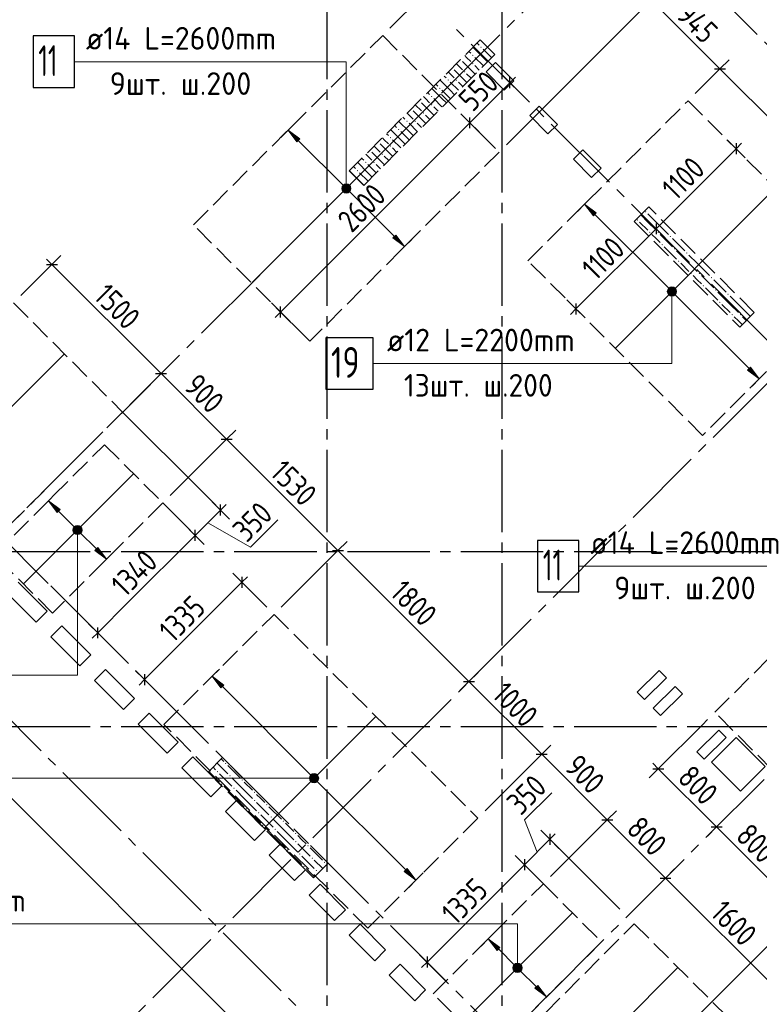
# Model space of a CAD drawing. Header units: millimetres. Extents: x 0 to 43617, y 0 to 59400.
# Tile 5 of 29: x 11639 to 18824, y 14634 to 24199. Entities that reach past the tile are written whole.
import ezdxf

# ---------------------------------------------------------------- set-up
doc = ezdxf.new("R2010")
doc.units = ezdxf.units.MM
doc.linetypes.add('______2', pattern=[270, 200, -70])
doc.linetypes.add('______5', pattern=[1100, 800, -100, 100, -100])
for name, color, linetype, lineweight in [('Standard', 7, 'Continuous', 25), ('ДОП Верх по У', 7, 'Continuous', 25), ('ЖБ Пилон', 180, 'Continuous', 25), ('Оси', 40, '______5', 18), ('Позиционная метка номер позиции', 7, 'Continuous', 13), ('Примечания', 7, 'Continuous', 25)]:
    doc.layers.add(name, color=color, linetype=linetype, lineweight=lineweight)
doc.layers.add('ЖБ Перекрытие верхний уровень', color=7, linetype='Continuous', lineweight=25, true_color=0xe0e0ff)
doc.styles.add('GOST 2.304-81', font='txt')
doc.styles.add('ISOCPEUR', font='txt')

msp = doc.modelspace()

# ---------------------------------------------------------------- hatches: boundary and pattern name
at = {"layer": 'ДОП Верх по У', "linetype": 'Continuous', "lineweight": 13, "transparency": 33554687}
for points in [[(14331, 23012.5), (14246.2, 23125.6), (14359.3, 23040.8)], [(17211.8, 22294.1), (17127, 22407.3), (17240.1, 22322.4)], [(12002.4, 19411.1), (11917.5, 19524.2), (12030.7, 19439.3)], [(13593.4, 17707), (13508.6, 17820.1), (13621.7, 17735.3)], [(16276.3, 15157.3), (16191.4, 15270.4), (16304.6, 15185.5)]]:
    msp.add_hatch(color=7, dxfattribs=at).paths.add_polyline_path(points, flags=16)
for points in [[(14775.8, 22569.5), (14802.3, 22596), (14785.3, 22586.5)], [(14802.3, 22596), (14775.8, 22569.5), (14775.8, 22550.4)], [(14802.3, 22596), (14775.8, 22550.4), (14821.4, 22596)], [(14821.4, 22596), (14775.8, 22550.4), (14785.3, 22533.4)], [(14821.4, 22596), (14785.3, 22533.4), (14838.4, 22586.5)], [(14838.4, 22586.5), (14785.3, 22533.4), (14802.3, 22523.9)], [(14838.4, 22586.5), (14802.3, 22523.9), (14847.9, 22569.5)], [(14847.9, 22569.5), (14802.3, 22523.9), (14821.4, 22523.9)], [(14847.9, 22569.5), (14821.4, 22523.9), (14847.9, 22550.4)], [(14847.9, 22550.4), (14821.4, 22523.9), (14838.4, 22533.4)], [(15264.4, 22079.1), (15377.5, 21994.3), (15292.7, 22107.4)], [(17939.5, 21568.3), (17966, 21594.8), (17949, 21585.3)], [(17966, 21594.8), (17939.5, 21568.3), (17939.5, 21549.2)], [(17966, 21594.8), (17939.5, 21549.2), (17985.1, 21594.8)], [(17985.1, 21594.8), (17939.5, 21549.2), (17949, 21532.2)], [(17985.1, 21594.8), (17949, 21532.2), (18002, 21585.3)], [(18002, 21585.3), (17949, 21532.2), (17966, 21522.7)], [(18002, 21585.3), (17966, 21522.7), (18011.6, 21568.3)], [(18011.6, 21568.3), (17966, 21522.7), (17985.1, 21522.7)], [(18011.6, 21568.3), (17985.1, 21522.7), (18011.6, 21549.2)], [(18011.6, 21549.2), (17985.1, 21522.7), (18002, 21532.2)], [(18710.9, 20795.1), (18824, 20710.2), (18739.2, 20823.4)], [(12164.3, 19250.9), (12190.8, 19277.4), (12173.8, 19267.9)], [(12190.8, 19277.4), (12164.3, 19250.9), (12164.3, 19231.8)], [(12190.8, 19277.4), (12164.3, 19231.8), (12209.9, 19277.4)], [(12209.9, 19277.4), (12164.3, 19231.8), (12173.8, 19214.8)], [(12209.9, 19277.4), (12173.8, 19214.8), (12226.9, 19267.9)], [(12226.9, 19267.9), (12173.8, 19214.8), (12190.8, 19205.3)], [(12226.9, 19267.9), (12190.8, 19205.3), (12236.4, 19250.9)], [(12236.4, 19250.9), (12190.8, 19205.3), (12209.9, 19205.3)], [(12236.4, 19250.9), (12209.9, 19205.3), (12236.4, 19231.8)], [(12236.4, 19231.8), (12209.9, 19205.3), (12226.9, 19214.8)], [(12370.1, 19043.4), (12483.2, 18958.5), (12398.4, 19071.6)], [(14462.5, 16839.7), (14489, 16866.3), (14472, 16856.7)], [(14489, 16866.3), (14462.5, 16839.7), (14462.5, 16820.7)], [(14489, 16866.3), (14462.5, 16820.7), (14508.1, 16866.3)], [(14508.1, 16866.3), (14462.5, 16820.7), (14472, 16803.7)], [(14508.1, 16866.3), (14472, 16803.7), (14525, 16856.7)], [(14525, 16856.7), (14472, 16803.7), (14489, 16794.1)], [(14525, 16856.7), (14489, 16794.1), (14534.6, 16839.7)], [(14534.6, 16839.7), (14489, 16794.1), (14508.1, 16794.1)], [(14534.6, 16839.7), (14508.1, 16794.1), (14534.6, 16820.7)], [(14534.6, 16820.7), (14508.1, 16794.1), (14525, 16803.7)], [(15375.3, 15925.1), (15488.5, 15840.3), (15403.6, 15953.4)], [(16438.2, 14997.1), (16464.7, 15023.6), (16447.7, 15014.1)], [(16464.7, 15023.6), (16438.2, 14997.1), (16438.2, 14978)], [(16464.7, 15023.6), (16438.2, 14978), (16483.8, 15023.6)], [(16483.8, 15023.6), (16438.2, 14978), (16447.7, 14961)], [(16483.8, 15023.6), (16447.7, 14961), (16500.8, 15014.1)], [(16500.8, 15014.1), (16447.7, 14961), (16464.7, 14951.5)], [(16500.8, 15014.1), (16464.7, 14951.5), (16510.3, 14997.1)], [(16510.3, 14997.1), (16464.7, 14951.5), (16483.8, 14951.5)], [(16510.3, 14997.1), (16483.8, 14951.5), (16510.3, 14978)], [(16510.3, 14978), (16483.8, 14951.5), (16500.8, 14961)], [(16644, 14789.6), (16757.1, 14704.7), (16672.3, 14817.9)]]:
    msp.add_hatch(color=7, dxfattribs=at).paths.add_polyline_path(points)
at = {"layer": 'ЖБ Пилон', "linetype": 'Continuous', "lineweight": 18, "transparency": 33554687}
for points in [[(16114.5, 23933.1), (16121, 23939.6), (16127.5, 23933.1), (16121, 23926.6)], [(16034.5, 23853.1), (16040.9, 23859.6), (16047.4, 23853.1), (16040.9, 23846.6)], [(15845.5, 23735), (15847.4, 23733.1), (15840.9, 23726.6), (15839, 23728.5)], [(15925.5, 23815), (15927.5, 23813.1), (15921, 23806.6), (15919, 23808.5)], [(16034.5, 23773.1), (16040.9, 23779.6), (16047.4, 23773.1), (16040.9, 23766.6)], [(15954.4, 23693.1), (15960.9, 23699.6), (15967.4, 23693.1), (15960.9, 23686.6)], [(15714.5, 23533.1), (15721, 23539.6), (15727.5, 23533.1), (15721, 23526.6)], [(15794.5, 23613.1), (15801, 23619.6), (15807.5, 23613.1), (15801, 23606.6)], [(15874.5, 23613.1), (15881, 23619.6), (15887.5, 23613.1), (15881, 23606.6)], [(15634.5, 23453.1), (15640.9, 23459.6), (15647.4, 23453.1), (15640.9, 23446.6)], [(15525.5, 23415), (15527.5, 23413.1), (15521, 23406.6), (15519, 23408.5)], [(15634.5, 23373.1), (15640.9, 23379.6), (15647.4, 23373.1), (15640.9, 23366.6)], [(15445.5, 23335), (15447.4, 23333.1), (15440.9, 23326.6), (15439, 23328.5)], [(15554.4, 23293.1), (15560.9, 23299.6), (15567.4, 23293.1), (15560.9, 23286.6)], [(15394.5, 23213.1), (15401, 23219.6), (15407.5, 23213.1), (15401, 23206.6)], [(15474.5, 23213.1), (15481, 23219.6), (15487.5, 23213.1), (15481, 23206.6)], [(15234.5, 23053.1), (15240.9, 23059.6), (15247.4, 23053.1), (15240.9, 23046.6)], [(15314.5, 23133.1), (15321, 23139.6), (15327.5, 23133.1), (15321, 23126.6)], [(15125.5, 23015), (15127.5, 23013.1), (15121, 23006.6), (15119, 23008.5)], [(15234.5, 22973.1), (15240.9, 22979.6), (15247.4, 22973.1), (15240.9, 22966.6)], [(15045.5, 22935), (15047.4, 22933.1), (15040.9, 22926.6), (15039, 22928.5)], [(15154.4, 22893.1), (15160.9, 22899.6), (15167.4, 22893.1), (15160.9, 22886.6)], [(14994.5, 22813.1), (15001, 22819.6), (15007.5, 22813.1), (15001, 22806.6)], [(15074.5, 22813.1), (15081, 22819.6), (15087.5, 22813.1), (15081, 22806.6)], [(14914.5, 22733.1), (14921, 22739.6), (14927.5, 22733.1), (14921, 22726.6)], [(17714.5, 22333.1), (17721, 22339.6), (17727.5, 22333.1), (17721, 22326.6)], [(17634.5, 22253.1), (17640.9, 22259.6), (17647.4, 22253.1), (17640.9, 22246.6)], [(17914.5, 22213.1), (17915.4, 22214.1), (17921.9, 22207.6), (17921, 22206.6)], [(17754.4, 22133.1), (17760.9, 22139.6), (17767.4, 22133.1), (17760.9, 22126.6)], [(17834.5, 22133.1), (17840.9, 22139.6), (17847.4, 22133.1), (17840.9, 22126.6)], [(17954.4, 22093.1), (17960.9, 22099.6), (17967.4, 22093.1), (17960.9, 22086.6)], [(17874.5, 22013.1), (17881, 22019.6), (17887.5, 22013.1), (17881, 22006.6)], [(18074.5, 22053.1), (18075.4, 22054.1), (18081.9, 22047.6), (18081, 22046.6)], [(17994.5, 21973.1), (18001, 21979.6), (18007.5, 21973.1), (18001, 21966.6)], [(18114.5, 21933.1), (18121, 21939.6), (18127.5, 21933.1), (18121, 21926.6)], [(18034.5, 21853.1), (18040.9, 21859.6), (18047.4, 21853.1), (18040.9, 21846.6)], [(18314.5, 21813.1), (18315.4, 21814.1), (18321.9, 21807.6), (18321, 21806.6)], [(18154.4, 21733.1), (18160.9, 21739.6), (18167.4, 21733.1), (18160.9, 21726.6)], [(18234.5, 21733.1), (18240.9, 21739.6), (18247.4, 21733.1), (18240.9, 21726.6)], [(18274.5, 21613.1), (18281, 21619.6), (18287.5, 21613.1), (18281, 21606.6)], [(18354.4, 21693.1), (18360.9, 21699.6), (18367.4, 21693.1), (18360.9, 21686.6)], [(18474.5, 21653.1), (18475.4, 21654.1), (18481.9, 21647.6), (18481, 21646.6)], [(18394.5, 21573.1), (18401, 21579.6), (18407.5, 21573.1), (18401, 21566.6)], [(18514.5, 21533.1), (18521, 21539.6), (18527.4, 21533.1), (18521, 21526.6)], [(18434.5, 21453.1), (18440.9, 21459.6), (18447.4, 21453.1), (18440.9, 21446.6)], [(18554.4, 21333.1), (18560.9, 21339.6), (18567.4, 21333.1), (18560.9, 21326.6)], [(18634.5, 21333.1), (18640.9, 21339.6), (18647.4, 21333.1), (18640.9, 21326.6)], [(18714.5, 21413.1), (18715.4, 21414.1), (18721.9, 21407.6), (18721, 21406.6)], [(13634.5, 16973.1), (13641, 16979.6), (13647.4, 16973.1), (13641, 16966.6)], [(13554.4, 16893.1), (13560.9, 16899.6), (13567.4, 16893.1), (13560.9, 16886.6)], [(13674.5, 16853.1), (13681, 16859.6), (13687.5, 16853.1), (13681, 16846.6)], [(13594.5, 16773.1), (13601, 16779.6), (13607.5, 16773.1), (13601, 16766.6)], [(13794.5, 16813.1), (13801, 16819.6), (13807.5, 16813.1), (13801, 16806.6)], [(13714.5, 16733.1), (13721, 16739.6), (13727.5, 16733.1), (13721, 16726.6)], [(13914.5, 16693.1), (13921, 16699.6), (13927.5, 16693.1), (13921, 16686.6)], [(13914.5, 16613.1), (13921, 16619.6), (13927.5, 16613.1), (13921, 16606.6)], [(14034.5, 16573.1), (14041, 16579.6), (14047.4, 16573.1), (14041, 16566.6)], [(13834.5, 16533.1), (13841, 16539.6), (13847.4, 16533.1), (13841, 16526.6)], [(13954.4, 16493.1), (13960.9, 16499.6), (13967.4, 16493.1), (13960.9, 16486.6)], [(14074.5, 16453.1), (14081, 16459.6), (14087.5, 16453.1), (14081, 16446.6)], [(13994.5, 16373.1), (14001, 16379.6), (14007.5, 16373.1), (14001, 16366.6)], [(14194.5, 16413.1), (14201, 16419.6), (14207.5, 16413.1), (14201, 16406.6)], [(14114.5, 16333.1), (14121, 16339.6), (14127.5, 16333.1), (14121, 16326.6)], [(14314.5, 16293.1), (14321, 16299.6), (14327.5, 16293.1), (14321, 16286.6)], [(14314.5, 16213.1), (14321, 16219.6), (14327.5, 16213.1), (14321, 16206.6)], [(14434.5, 16173.1), (14441, 16179.6), (14447.4, 16173.1), (14441, 16166.6)], [(14234.5, 16133.1), (14241, 16139.6), (14247.4, 16133.1), (14241, 16126.6)], [(14354.4, 16093.1), (14360.9, 16099.6), (14367.4, 16093.1), (14360.9, 16086.6)], [(14394.5, 15973.1), (14401, 15979.6), (14407.5, 15973.1), (14401, 15966.6)], [(14474.5, 16053.1), (14481, 16059.6), (14487.5, 16053.1), (14481, 16046.6)], [(14594.5, 16013.1), (14601, 16019.6), (14607.5, 16013.1), (14601, 16006.6)], [(14514.5, 15933.1), (14521, 15939.6), (14527.5, 15933.1), (14521, 15926.6)]]:
    msp.add_hatch(color=7, dxfattribs=at).paths.add_polyline_path(points, flags=16)
at = {"layer": 'Позиционная метка номер позиции', "linetype": 'Continuous', "lineweight": 13, "transparency": 33554687}
for points in [[(14766.9, 22560), (14856.9, 22560), (14850.6, 22582.5)], [(14766.9, 22560), (14850.6, 22582.5), (14773.2, 22582.5)], [(14773.2, 22582.5), (14850.6, 22582.5), (14834.4, 22598.7)], [(14773.2, 22582.5), (14834.4, 22598.7), (14789.4, 22598.7)], [(14789.4, 22598.7), (14834.4, 22598.7), (14811.9, 22605)], [(14773.2, 22537.5), (14856.9, 22560), (14766.9, 22560)], [(14773.2, 22537.5), (14850.6, 22537.5), (14856.9, 22560)], [(14789.4, 22521.3), (14850.6, 22537.5), (14773.2, 22537.5)], [(14789.4, 22521.3), (14834.4, 22521.3), (14850.6, 22537.5)], [(14834.4, 22521.3), (14789.4, 22521.3), (14811.9, 22515)], [(18014.2, 21581.3), (17936.8, 21581.3), (17930.5, 21558.8)], [(18014.2, 21581.3), (17930.5, 21558.8), (18020.5, 21558.8)], [(18020.5, 21558.8), (17930.5, 21558.8), (17936.8, 21536.3)], [(17998, 21597.5), (17953, 21597.5), (17936.8, 21581.3)], [(17998, 21597.5), (17936.8, 21581.3), (18014.2, 21581.3)], [(18020.5, 21558.8), (17936.8, 21536.3), (18014.2, 21536.3)], [(18014.2, 21536.3), (17936.8, 21536.3), (17953, 21520.1)], [(17953, 21597.5), (17998, 21597.5), (17975.5, 21603.8)], [(18014.2, 21536.3), (17953, 21520.1), (17998, 21520.1)], [(17998, 21520.1), (17953, 21520.1), (17975.5, 21513.8)], [(12239.1, 19263.9), (12161.7, 19263.9), (12155.4, 19241.4)], [(12239.1, 19263.9), (12155.4, 19241.4), (12245.4, 19241.4)], [(12245.4, 19241.4), (12155.4, 19241.4), (12161.7, 19218.9)], [(12222.9, 19280.1), (12177.9, 19280.1), (12161.7, 19263.9)], [(12222.9, 19280.1), (12161.7, 19263.9), (12239.1, 19263.9)], [(12245.4, 19241.4), (12161.7, 19218.9), (12239.1, 19218.9)], [(12177.9, 19280.1), (12222.9, 19280.1), (12200.4, 19286.4)], [(12239.1, 19218.9), (12161.7, 19218.9), (12177.9, 19202.7)], [(12239.1, 19218.9), (12177.9, 19202.7), (12222.9, 19202.7)], [(12222.9, 19202.7), (12177.9, 19202.7), (12200.4, 19196.4)], [(14459.8, 16807.7), (14459.8, 16852.7), (14453.5, 16830.2)], [(14476, 16791.5), (14476, 16868.9), (14459.8, 16852.7)], [(14476, 16791.5), (14459.8, 16852.7), (14459.8, 16807.7)], [(14498.5, 16785.2), (14498.5, 16875.2), (14476, 16868.9)], [(14498.5, 16785.2), (14476, 16868.9), (14476, 16791.5)], [(14521, 16791.5), (14521, 16868.9), (14498.5, 16875.2)], [(14521, 16791.5), (14498.5, 16875.2), (14498.5, 16785.2)], [(14537.2, 16807.7), (14537.2, 16852.7), (14521, 16868.9)], [(14537.2, 16807.7), (14521, 16868.9), (14521, 16791.5)], [(14537.2, 16852.7), (14537.2, 16807.7), (14543.5, 16830.2)], [(16435.6, 15010.1), (16513, 15010.1), (16496.8, 15026.3)], [(16435.6, 15010.1), (16496.8, 15026.3), (16451.8, 15026.3)], [(16451.8, 15026.3), (16496.8, 15026.3), (16474.3, 15032.6)], [(16429.3, 14987.6), (16519.3, 14987.6), (16513, 15010.1)], [(16429.3, 14987.6), (16513, 15010.1), (16435.6, 15010.1)], [(16435.6, 14965.1), (16519.3, 14987.6), (16429.3, 14987.6)], [(16435.6, 14965.1), (16513, 14965.1), (16519.3, 14987.6)], [(16451.8, 14948.9), (16513, 14965.1), (16435.6, 14965.1)], [(16451.8, 14948.9), (16496.8, 14948.9), (16513, 14965.1)], [(16496.8, 14948.9), (16451.8, 14948.9), (16474.3, 14942.6)]]:
    msp.add_hatch(color=7, dxfattribs=at).paths.add_polyline_path(points)

# ---------------------------------------------------------------- linework, layer by layer
at = {"layer": 'Standard', "color": 251, "linetype": 'Continuous', "lineweight": -3, "true_color": 0x656565, "transparency": 33554687}
for p, q in [((16642.3, 25521.8), (15236.1, 24115.6)), ((18441.9, 23722.2), (18530.3, 23810.6)), ((16401.6, 23586.5), (16313.2, 23674.9)), ((18441.9, 23722.2), (18353.5, 23633.8)), ((16401.6, 23586.5), (16394.7, 23593.4)), ((16401.6, 23586.5), (16490, 23498.1)), ((16012.7, 23197.6), (15924.3, 23286)), ((16012.7, 23197.6), (16101.1, 23109.2)), ((16012.7, 23197.6), (16226.1, 22984.2)), ((18598.5, 22945.2), (18510.2, 23033.6)), ((18598.5, 22945.2), (18686.9, 22856.8)), ((18598.5, 22945.2), (18598.5, 22945.2)), ((17820.7, 22167.4), (17732.3, 22255.8)), ((17820.7, 22167.4), (17909.1, 22079)), ((17820.7, 22167.4), (17820.7, 22167.4)), ((11951.7, 21821.1), (12040.1, 21909.5)), ((11951.7, 21821.1), (11649, 21518.4)), ((11951.7, 21821.1), (11863.3, 21732.7)), ((14174.2, 21359.1), (14085.8, 21447.5)), ((17042.9, 21389.6), (16954.5, 21478)), ((14174.2, 21359.1), (14262.6, 21270.7)), ((14174.2, 21359.1), (14387.6, 21145.8)), ((17042.9, 21389.6), (17131.3, 21301.2)), ((17042.9, 21389.6), (17042.9, 21389.6)), ((13012.3, 20760.4), (12709.6, 20457.7)), ((13012.3, 20760.4), (12923.9, 20672)), ((13012.3, 20760.4), (13100.7, 20848.8)), ((13648.7, 20124), (13737.1, 20212.4)), ((13648.7, 20124), (13100, 19575.3)), ((13648.7, 20124), (13560.3, 20035.6)), ((13590.2, 19435.7), (13501.8, 19524.1)), ((13590.2, 19435.7), (13678.6, 19347.4)), ((13344.1, 19189.7), (13255.7, 19278.1)), ((13344.1, 19189.7), (13432.5, 19101.3)), ((14730.6, 19042.2), (14180.4, 18492)), ((14730.6, 19042.2), (14642.2, 18953.8)), ((14730.6, 19042.2), (14819, 19130.5)), ((13797.7, 18733.3), (13709.3, 18821.7)), ((12397.3, 18242.8), (11941, 18699.2)), ((13797.7, 18733.3), (13886.1, 18644.9)), ((13797.7, 18733.3), (14039, 18492)), ((12397.3, 18242.8), (12308.9, 18331.2)), ((12397.3, 18242.8), (12485.7, 18154.5)), ((12852.3, 17787.9), (12763.9, 17876.3)), ((16003.4, 17769.4), (16091.8, 17857.8)), ((12852.3, 17787.9), (12940.7, 17699.5)), ((12852.3, 17787.9), (13093.6, 17546.6)), ((16003.4, 17769.4), (15915, 17681)), ((16003.4, 17769.4), (16003.4, 17769.4)), ((16710.5, 17062.3), (16798.9, 17150.7)), ((16710.5, 17062.3), (16160.3, 16512.1)), ((16710.5, 17062.3), (16622.1, 16973.9)), ((17843.1, 16922.1), (17931.5, 17010.5)), ((17843.1, 16922.1), (17754.7, 16833.7)), ((17346.9, 16425.9), (17435.3, 16514.3)), ((17346.9, 16425.9), (16796.7, 15875.7)), ((17346.9, 16425.9), (17258.5, 16337.5)), ((18408.8, 16356.4), (18497.2, 16444.8)), ((16788.9, 16237), (16700.5, 16325.4)), ((18408.8, 16356.4), (18320.4, 16268)), ((18408.8, 16356.4), (18408.8, 16356.4)), ((16788.9, 16237), (16877.3, 16148.6)), ((16788.9, 16237), (17468.5, 15557.5)), ((16541.4, 15989.5), (16453, 16077.9)), ((16541.4, 15989.5), (16629.8, 15901.1)), ((16541.4, 15989.5), (16726, 15805)), ((17912.6, 15860.2), (18001, 15948.6)), ((17912.6, 15860.2), (17824.2, 15771.8)), ((17912.6, 15860.2), (17912.6, 15860.2)), ((15596, 15044.1), (15507.6, 15132.5)), ((15596, 15044.1), (15684.4, 14955.7)), ((15596, 15044.1), (15780.6, 14859.6))]:
    msp.add_line(p, q, dxfattribs=at)
at = {"layer": 'Standard', "color": 7, "linetype": 'Continuous', "lineweight": 13, "transparency": 33554687}
for p, q in [((17773.7, 24390.4), (18441.9, 23722.2)), ((16401.6, 23586.5), (16454.6, 23639.5)), ((18441.9, 23722.2), (20138.9, 22025.1)), ((16012.7, 23197.6), (16401.6, 23586.5)), ((14174.2, 21359.1), (16012.7, 23197.6)), ((18598.5, 22945.2), (18651.6, 22998.2)), ((18598.5, 22945.2), (17820.7, 22167.4)), ((17820.7, 22167.4), (17042.9, 21389.6)), ((11951.7, 21821.1), (11898.6, 21874.1)), ((11951.7, 21821.1), (13012.3, 20760.4)), ((14174.2, 21359.1), (14121.2, 21306.1)), ((17042.9, 21389.6), (16989.9, 21336.5)), ((13012.3, 20760.4), (13648.7, 20124)), ((13648.7, 20124), (14730.6, 19042.2)), ((13344.1, 19189.7), (13590.2, 19435.7)), ((13590.2, 19435.7), (13643.2, 19488.8)), ((13880.4, 19075.7), (14145.8, 19341.1)), ((13467.2, 19312.7), (13880.4, 19075.7)), ((14730.6, 19042.2), (16003.4, 17769.4)), ((13797.7, 18733.3), (13850.7, 18786.3)), ((13797.7, 18733.3), (12852.3, 17787.9)), ((12397.3, 18242.8), (12344.3, 18189.8)), ((17172.5, 13467.6), (21846.5, 18141.6)), ((12852.3, 17787.9), (12799.2, 17734.9)), ((16003.4, 17769.4), (16710.5, 17062.3)), ((16710.5, 17062.3), (17346.9, 16425.9)), ((17843.1, 16922.1), (17790.1, 16975.1)), ((17843.1, 16922.1), (18408.8, 16356.4)), ((16543, 16424.3), (16808.4, 16689.7)), ((16665.2, 16113.3), (16543, 16424.3)), ((17346.9, 16425.9), (17912.6, 15860.2)), ((16788.9, 16237), (16841.9, 16290.1)), ((18408.8, 16356.4), (18974.5, 15790.7)), ((16788.9, 16237), (16541.4, 15989.5)), ((16541.4, 15989.5), (15596, 15044.1)), ((17912.6, 15860.2), (19044, 14728.8)), ((15596, 15044.1), (15543, 14991.1))]:
    msp.add_line(p, q, dxfattribs=at)
at = {"layer": 'Standard', "color": 7, "linetype": 'Continuous', "lineweight": 25, "transparency": 33554687}
for p, q in [((16401.6, 23533.5), (16401.6, 23639.5)), ((18388.8, 23722.2), (18494.9, 23722.2)), ((16012.7, 23144.6), (16012.7, 23250.6)), ((18598.5, 22998.2), (18598.5, 22892.2)), ((17820.7, 22220.4), (17820.7, 22114.4)), ((11898.6, 21821.1), (12004.7, 21821.1)), ((17042.9, 21442.6), (17042.9, 21336.5)), ((14174.2, 21306.1), (14174.2, 21412.2)), ((12959.3, 20760.4), (13065.4, 20760.4)), ((13595.7, 20124), (13701.8, 20124)), ((13590.2, 19382.7), (13590.2, 19488.8)), ((13344.1, 19136.6), (13344.1, 19242.7)), ((14677.6, 19042.2), (14783.6, 19042.2)), ((13797.7, 18786.3), (13797.7, 18680.3)), ((12397.3, 18189.8), (12397.3, 18295.9)), ((12852.3, 17840.9), (12852.3, 17734.9)), ((15950.4, 17769.4), (16056.4, 17769.4)), ((16657.5, 17062.3), (16763.5, 17062.3)), ((17790.1, 16922.1), (17896.2, 16922.1)), ((17293.9, 16425.9), (17399.9, 16425.9)), ((16788.9, 16290.1), (16788.9, 16184)), ((18355.8, 16356.4), (18461.8, 16356.4)), ((16541.4, 16042.6), (16541.4, 15936.5)), ((17859.5, 15860.2), (17965.6, 15860.2)), ((15596, 15097.2), (15596, 14991.1))]:
    msp.add_line(p, q, dxfattribs=at)
at = {"layer": 'Standard', "color": 251, "linetype": 'Continuous', "lineweight": -3, "true_color": 0x656565, "transparency": 33554687}
for points in [[(17773.7, 24390.4), (17701.8, 24318.5), (17701.8, 24318.5), (16367.5, 22984.2)], [(18441.9, 23722.2), (18314.8, 23595.1), (18314.8, 23595.1), (18202.4, 23482.7)], [(13590.2, 19435.7), (13428, 19597.9), (13428, 19597.9), (12638.9, 20387)], [(13344.1, 19189.7), (13222.4, 19311.4), (13222.4, 19311.4), (13029.2, 19504.6)], [(17843.1, 16922.1), (18270.7, 17349.7), (18270.7, 17349.7), (18320.6, 17399.6)]]:
    msp.add_lwpolyline(points, dxfattribs=at)
at = {"layer": 'Standard', "color": 7, "linetype": 'Continuous', "lineweight": 13, "transparency": 33554687}
msp.add_lwpolyline([(12397.3, 18242.8), (12694.1, 18539.7), (12694.1, 18539.7), (13344.1, 19189.7)], dxfattribs=at)
at = {"layer": 'ДОП Верх по У', "color": 7, "linetype": 'Continuous', "lineweight": 13, "transparency": 33554687}
for p, q in [((12262.4, 23791.4), (14370.4, 23791.4)), ((15186.7, 20859.8), (17272.7, 20859.8)), ((17162.7, 18891.1), (19270.7, 18891.1)), ((9912.7, 15416.8), (11976.7, 15416.8))]:
    msp.add_line(p, q, dxfattribs=at)
at = {"layer": 'ДОП Верх по У', "color": 7, "linetype": 'Continuous', "lineweight": 18, "transparency": 33554687}
for p, q in [((13897.6, 21645.7), (15726.1, 23474.3)), ((18976, 22559.3), (17428.9, 21012.1)), ((12068.3, 20947.8), (9877.7, 18757.1)), ((12741.5, 19782.5), (11680.8, 18721.8)), ((15096.1, 17427.8), (14035.5, 16367.1)), ((17005.3, 15518.6), (15944.6, 14457.9)), ((18029.2, 14986.8), (15838.6, 12796.2))]:
    msp.add_line(p, q, dxfattribs=at)
at = {"layer": 'ДОП Верх по У', "color": 251, "linetype": 'Continuous', "lineweight": 13, "true_color": 0x494949, "transparency": 33554687}
for p, q in [((14246.2, 23125.6), (14316.9, 23196.4)), ((14246.2, 23125.6), (14175.5, 23054.9)), ((14246.2, 23125.6), (14359.3, 23040.8)), ((14331, 23012.5), (14246.2, 23125.6)), ((14246.2, 23125.6), (14246.2, 23125.6)), ((14359.3, 23040.8), (14331, 23012.5)), ((14345.2, 23026.7), (14790.6, 22581.2)), ((14838.4, 22586.5), (14838.4, 22586.5)), ((14785.3, 22533.4), (14785.3, 22533.4)), ((14833.1, 22538.8), (15278.6, 22093.3)), ((17127, 22407.3), (17056.3, 22336.6)), ((17127, 22407.3), (17197.7, 22478)), ((17127, 22407.3), (17240.1, 22322.4)), ((17211.8, 22294.1), (17127, 22407.3)), ((17127, 22407.3), (17127, 22407.3)), ((17240.1, 22322.4), (17211.8, 22294.1)), ((17226, 22308.3), (17954.3, 21580)), ((15292.7, 22107.4), (15264.4, 22079.1)), ((15377.5, 21994.3), (15292.7, 22107.4)), ((15264.4, 22079.1), (15377.5, 21994.3)), ((15377.5, 21994.3), (15448.3, 22065)), ((15377.5, 21994.3), (15306.8, 21923.6)), ((15377.5, 21994.3), (15377.5, 21994.3)), ((17949, 21532.2), (17949, 21532.2)), ((17996.7, 21537.5), (18725, 20809.2)), ((18002, 21585.3), (18002, 21585.3)), ((18739.2, 20823.4), (18710.9, 20795.1)), ((18710.9, 20795.1), (18824, 20710.2)), ((18824, 20710.2), (18739.2, 20823.4)), ((18824, 20710.2), (18894.8, 20780.9)), ((18824, 20710.2), (18753.3, 20639.5)), ((18824, 20710.2), (18824, 20710.2)), ((11917.5, 19524.2), (11846.8, 19453.5)), ((11917.5, 19524.2), (11988.2, 19594.9)), ((11917.5, 19524.2), (12030.7, 19439.3)), ((12002.4, 19411.1), (11917.5, 19524.2)), ((11917.5, 19524.2), (11917.5, 19524.2)), ((12030.7, 19439.3), (12002.4, 19411.1)), ((12016.5, 19425.2), (12179.1, 19262.6)), ((12226.9, 19267.9), (12226.9, 19267.9)), ((12173.8, 19214.8), (12173.8, 19214.8)), ((12221.6, 19220.1), (12384.2, 19057.5)), ((12398.4, 19071.6), (12370.1, 19043.4)), ((12370.1, 19043.4), (12483.2, 18958.5)), ((12483.2, 18958.5), (12398.4, 19071.6)), ((12483.2, 18958.5), (12412.5, 18887.8)), ((12483.2, 18958.5), (12553.9, 19029.2)), ((12483.2, 18958.5), (12483.2, 18958.5)), ((13508.6, 17820.1), (13579.3, 17890.9)), ((13508.6, 17820.1), (13437.9, 17749.4)), ((13508.6, 17820.1), (13621.7, 17735.3)), ((13593.4, 17707), (13508.6, 17820.1)), ((13508.6, 17820.1), (13508.6, 17820.1)), ((13621.7, 17735.3), (13593.4, 17707)), ((13607.6, 17721.2), (14477.3, 16851.4)), ((14525, 16856.7), (14525, 16856.7)), ((14472, 16803.7), (14472, 16803.7)), ((14519.7, 16809), (15389.5, 15939.3)), ((15403.6, 15953.4), (15375.3, 15925.1)), ((15375.3, 15925.1), (15488.5, 15840.3)), ((15488.5, 15840.3), (15403.6, 15953.4)), ((15488.5, 15840.3), (15559.2, 15911)), ((15488.5, 15840.3), (15417.8, 15769.5)), ((15488.5, 15840.3), (15488.5, 15840.3)), ((16191.4, 15270.4), (16262.1, 15341.1)), ((16191.4, 15270.4), (16120.7, 15199.7)), ((16191.4, 15270.4), (16304.6, 15185.5)), ((16276.3, 15157.3), (16191.4, 15270.4)), ((16191.4, 15270.4), (16191.4, 15270.4)), ((16304.6, 15185.5), (16276.3, 15157.3)), ((16290.4, 15171.4), (16453.1, 15008.8)), ((16447.7, 14961), (16447.7, 14961)), ((16495.5, 14966.3), (16658.1, 14803.7)), ((16500.8, 15014.1), (16500.8, 15014.1)), ((16672.3, 14817.9), (16644, 14789.6)), ((16644, 14789.6), (16757.1, 14704.7)), ((16757.1, 14704.7), (16672.3, 14817.9)), ((16757.1, 14704.7), (16827.8, 14775.4)), ((16757.1, 14704.7), (16686.4, 14634)), ((16757.1, 14704.7), (16757.1, 14704.7))]:
    msp.add_line(p, q, dxfattribs=at)
at = {"layer": 'ДОП Верх по У', "color": 7, "linetype": 'Continuous', "lineweight": 25, "transparency": 33554687}
for points in [[(11770.4, 23541.4), (12170.4, 23541.4), (12170.4, 24041.4), (11770.4, 24041.4), (11770.4, 23541.4)], [(14612.7, 20609.8), (15072.7, 20609.8), (15072.7, 21109.8), (14612.7, 21109.8), (14612.7, 20609.8)], [(16670.7, 18641.1), (17070.7, 18641.1), (17070.7, 19141.1), (16670.7, 19141.1), (16670.7, 18641.1)]]:
    msp.add_lwpolyline(points, dxfattribs=at)
at = {"layer": 'ДОП Верх по У', "color": 251, "linetype": 'Continuous', "lineweight": 13, "true_color": 0x494949, "transparency": 33554687}
for centre in [(14811.9, 22560), (17975.5, 21558.8), (12200.4, 19241.4), (14498.5, 16830.2), (16474.3, 14987.6)]:
    msp.add_circle(centre, 37.5, dxfattribs=at)
at = {"layer": 'ЖБ Перекрытие верхний уровень', "color": 7, "linetype": 'Continuous', "lineweight": 18, "transparency": 33554687}
for p, q in [((16261.4, 23783.2), (16169.5, 23691.3)), ((16438.2, 23606.5), (16261.4, 23783.2)), ((16169.5, 23691.3), (16346.3, 23514.5)), ((16346.3, 23514.5), (16438.2, 23606.5)), ((16685.7, 23359), (16593.8, 23267.1)), ((16862.5, 23182.2), (16685.7, 23359)), ((16593.8, 23267.1), (16770.6, 23090.3)), ((16770.6, 23090.3), (16862.5, 23182.2)), ((17110, 22934.7), (17018, 22842.8)), ((17286.7, 22757.9), (17110, 22934.7)), ((17018, 22842.8), (17194.8, 22666)), ((17194.8, 22666), (17286.7, 22757.9)), ((11622.8, 18734.5), (11905.7, 18451.6)), ((11799.6, 18345.6), (11516.7, 18628.4)), ((11905.7, 18451.6), (11799.6, 18345.6)), ((11941, 18204.2), (12047.1, 18310.2)), ((12047.1, 18310.2), (12329.9, 18027.4)), ((12223.8, 17921.3), (11941, 18204.2)), ((12329.9, 18027.4), (12223.8, 17921.3)), ((12365.3, 17779.9), (12471.3, 17886)), ((12471.3, 17886), (12754.2, 17603.1)), ((17850.3, 17877), (17638.1, 17664.8)), ((17708.8, 17594.1), (17921, 17806.2)), ((17921, 17806.2), (17850.3, 17877)), ((12648.1, 17497.1), (12365.3, 17779.9)), ((18005.8, 17721.4), (17793.7, 17509.3)), ((18076.5, 17650.7), (18005.8, 17721.4)), ((10526.8, 17666.8), (15264.4, 12929.2)), ((12754.2, 17603.1), (12648.1, 17497.1)), ((17638.1, 17664.8), (17708.8, 17594.1)), ((17864.4, 17438.5), (18076.5, 17650.7)), ((17793.7, 17509.3), (17864.4, 17438.5)), ((12789.5, 17355.6), (12895.6, 17461.7)), ((12895.6, 17461.7), (13178.4, 17178.9)), ((13072.4, 17072.8), (12789.5, 17355.6)), ((18430.1, 17297.1), (18218, 17085)), ((18288.7, 17014.3), (18500.8, 17226.4)), ((18599.8, 17226.4), (18359.4, 16986)), ((18500.8, 17226.4), (18430.1, 17297.1)), ((18882.6, 16943.6), (18599.8, 17226.4)), ((13178.4, 17178.9), (13072.4, 17072.8)), ((13213.8, 16931.4), (13319.9, 17037.4)), ((13319.9, 17037.4), (13602.7, 16754.6)), ((18218, 17085), (18288.7, 17014.3)), ((13496.6, 16648.5), (13213.8, 16931.4)), ((18359.4, 16986), (18642.2, 16703.2)), ((18642.2, 16703.2), (18882.6, 16943.6)), ((13602.7, 16754.6), (13496.6, 16648.5)), ((13638.1, 16507.1), (13744.1, 16613.2)), ((13744.1, 16613.2), (14027, 16330.3)), ((13920.9, 16224.3), (13638.1, 16507.1)), ((14027, 16330.3), (13920.9, 16224.3)), ((14062.3, 16082.8), (14168.4, 16188.9)), ((14168.4, 16188.9), (14415.9, 15941.4)), ((14309.8, 15835.4), (14062.3, 16082.8)), ((14415.9, 15941.4), (14309.8, 15835.4)), ((14451.2, 15693.9), (14557.3, 15800)), ((14557.3, 15800), (14804.8, 15552.5)), ((14698.7, 15446.4), (14451.2, 15693.9)), ((14804.8, 15552.5), (14698.7, 15446.4)), ((14840.1, 15305), (14946.2, 15411.1)), ((14946.2, 15411.1), (15193.7, 15163.6)), ((15087.6, 15057.5), (14840.1, 15305)), ((15193.7, 15163.6), (15087.6, 15057.5)), ((15229.1, 14916.1), (15335.1, 15022.2)), ((15335.1, 15022.2), (15582.6, 14774.7)), ((15476.5, 14668.6), (15229.1, 14916.1)), ((15582.6, 14774.7), (15476.5, 14668.6))]:
    msp.add_line(p, q, dxfattribs=at)
at = {"layer": 'ЖБ Пилон', "color": 253, "linetype": '______2', "lineweight": 13, "true_color": 0xa0a0a0, "transparency": 33554687}
for p, q in [((16112.9, 24002.4), (14840.1, 22729.7)), ((16254.4, 23861), (16112.9, 24002.4)), ((14981.6, 22588.2), (16254.4, 23861)), ((14840.1, 22729.7), (14981.6, 22588.2)), ((17749.9, 22379.6), (17608.5, 22238.2)), ((18775.2, 21354.3), (17749.9, 22379.6)), ((17608.5, 22238.2), (18633.8, 21212.9)), ((18633.8, 21212.9), (18775.2, 21354.3)), ((13610.1, 17030.1), (13468.7, 16888.6)), ((14635.4, 16004.8), (13610.1, 17030.1)), ((13468.7, 16888.6), (14494, 15863.3)), ((14494, 15863.3), (14635.4, 16004.8))]:
    msp.add_line(p, q, dxfattribs=at)
at = {"layer": 'ЖБ Пилон', "color": 9, "linetype": 'Continuous', "lineweight": 18, "true_color": 0xc7c7c7, "transparency": 33554687}
for p, q in [((16140.9, 23833.1), (16042.3, 23931.8)), ((16082.3, 23971.8), (16101, 23953.1)), ((15981, 23833.1), (15962.3, 23851.8)), ((16021, 23793.1), (15981, 23833.1)), ((16002.3, 23891.8), (16021, 23873.1)), ((16060.9, 23833.1), (16140.9, 23753.1)), ((16140.9, 23913.1), (16221, 23833.1)), ((16140.9, 23833.1), (16183.7, 23790.4)), ((16221, 23833.1), (16223.7, 23830.4)), ((15882.3, 23771.8), (15940.9, 23713.1)), ((15940.9, 23793.1), (16060.9, 23673.1)), ((16060.9, 23753.1), (16103.7, 23710.4)), ((15762.3, 23651.8), (15781, 23633.1)), ((15821, 23673.1), (15802.3, 23691.8)), ((15860.9, 23633.1), (15821, 23673.1)), ((15860.9, 23713.1), (15981, 23593.1)), ((15981, 23673.1), (16023.7, 23630.4)), ((15740.9, 23433.1), (15642.3, 23531.8)), ((15682.3, 23571.8), (15701, 23553.1)), ((15821, 23513.1), (15722.3, 23611.8)), ((15821, 23593.1), (15901, 23513.1)), ((15901, 23593.1), (15943.7, 23550.4)), ((15581, 23433.1), (15562.3, 23451.8)), ((15602.3, 23491.8), (15621, 23473.1)), ((15740.9, 23513.1), (15821, 23433.1)), ((15821, 23513.1), (15863.7, 23470.4)), ((15482.3, 23371.8), (15540.9, 23313.1)), ((15540.9, 23393.1), (15660.9, 23273.1)), ((15621, 23393.1), (15581, 23433.1)), ((15660.9, 23433.1), (15740.9, 23353.1)), ((15660.9, 23353.1), (15703.7, 23310.4)), ((15740.9, 23433.1), (15783.7, 23390.4)), ((15821, 23433.1), (15823.7, 23430.4)), ((15362.3, 23251.8), (15381, 23233.1)), ((15421, 23273.1), (15402.3, 23291.8)), ((15460.9, 23233.1), (15421, 23273.1)), ((15460.9, 23313.1), (15581, 23193.1)), ((15581, 23273.1), (15623.7, 23230.4)), ((15282.3, 23171.8), (15301, 23153.1)), ((15421, 23113.1), (15322.3, 23211.8)), ((15421, 23193.1), (15501, 23113.1)), ((15501, 23193.1), (15543.7, 23150.4)), ((15202.3, 23091.8), (15221, 23073.1)), ((15340.9, 23033.1), (15242.3, 23131.8)), ((15340.9, 23113.1), (15421, 23033.1)), ((15421, 23113.1), (15463.7, 23070.4)), ((15082.3, 22971.8), (15140.9, 22913.1)), ((15140.9, 22993.1), (15260.9, 22873.1)), ((15181, 23033.1), (15162.3, 23051.8)), ((15221, 22993.1), (15181, 23033.1)), ((15260.9, 23033.1), (15340.9, 22953.1)), ((15340.9, 23033.1), (15383.7, 22990.4)), ((15421, 23033.1), (15423.7, 23030.4)), ((15021, 22873.1), (15002.3, 22891.8)), ((15060.9, 22833.1), (15021, 22873.1)), ((15060.9, 22913.1), (15181, 22793.1)), ((15181, 22873.1), (15223.7, 22830.4)), ((15260.9, 22953.1), (15303.7, 22910.4)), ((14882.3, 22771.8), (14901, 22753.1)), ((15021, 22713.1), (14922.3, 22811.8)), ((14962.3, 22851.8), (14981, 22833.1)), ((15021, 22793.1), (15101, 22713.1)), ((15101, 22793.1), (15143.7, 22750.4)), ((14940.9, 22633.1), (14842.3, 22731.8)), ((14940.9, 22713.1), (15021, 22633.1)), ((15021, 22713.1), (15063.7, 22670.4)), ((14940.9, 22633.1), (14983.7, 22590.4)), ((15021, 22633.1), (15023.7, 22630.4)), ((17740.9, 22233.1), (17672.2, 22301.9)), ((17740.9, 22313.1), (17821, 22233.1)), ((17660.9, 22233.1), (17740.9, 22153.1)), ((17740.9, 22233.1), (17821, 22153.1)), ((17821, 22233.1), (17940.9, 22113.1)), ((17821, 22073.1), (17781, 22113.1)), ((17860.9, 22113.1), (17981, 21993.1)), ((17860.9, 22033.1), (17821, 22073.1)), ((17981, 22073.1), (18101, 21953.1)), ((17901, 21993.1), (18021, 21873.1)), ((18140.9, 21833.1), (18021, 21953.1)), ((18140.9, 21913.1), (18221, 21833.1)), ((18060.9, 21833.1), (18140.9, 21753.1)), ((18140.9, 21833.1), (18221, 21753.1)), ((18221, 21833.1), (18340.9, 21713.1)), ((18221, 21673.1), (18181, 21713.1)), ((18260.9, 21633.1), (18221, 21673.1)), ((18260.9, 21713.1), (18381, 21593.1)), ((18381, 21673.1), (18501, 21553.1)), ((18301, 21593.1), (18421, 21473.1)), ((18540.9, 21433.1), (18421, 21553.1)), ((18460.9, 21433.1), (18540.9, 21353.1)), ((18540.9, 21513.1), (18621, 21433.1)), ((18540.9, 21433.1), (18621, 21353.1)), ((18621, 21433.1), (18737.5, 21316.6)), ((18621, 21273.1), (18581, 21313.1)), ((18657.5, 21236.6), (18621, 21273.1)), ((18660.9, 21313.1), (18697.5, 21276.6)), ((13517.1, 16937), (13541, 16913.1)), ((13557.1, 16977), (13660.9, 16873.1)), ((13621, 16993.1), (13597.1, 17017)), ((13660.9, 16953.1), (13781, 16833.1)), ((13477.1, 16897), (13581, 16793.1)), ((13581, 16873.1), (13701, 16753.1)), ((13741, 16633.1), (13621, 16753.1)), ((13821, 16713.1), (13701, 16833.1)), ((13821, 16793.1), (13901, 16713.1)), ((13741, 16713.1), (13821, 16633.1)), ((13821, 16713.1), (13901, 16633.1)), ((13981, 16633.1), (13941, 16673.1)), ((13741, 16633.1), (13821, 16553.1)), ((13821, 16633.1), (13941, 16513.1)), ((13941, 16593.1), (14060.9, 16473.1)), ((14021, 16593.1), (13981, 16633.1)), ((14060.9, 16553.1), (14181, 16433.1)), ((13860.9, 16513.1), (13981, 16393.1)), ((13981, 16473.1), (14101, 16353.1)), ((14221, 16313.1), (14101, 16433.1)), ((14221, 16393.1), (14301, 16313.1)), ((14141, 16233.1), (14021, 16353.1)), ((14141, 16313.1), (14221, 16233.1)), ((14221, 16313.1), (14301, 16233.1)), ((14381, 16233.1), (14341, 16273.1)), ((14141, 16233.1), (14221, 16153.1)), ((14221, 16233.1), (14341, 16113.1)), ((14341, 16193.1), (14460.9, 16073.1)), ((14421, 16193.1), (14381, 16233.1)), ((14260.9, 16113.1), (14381, 15993.1)), ((14381, 16073.1), (14501, 15953.1)), ((14460.9, 16153.1), (14581, 16033.1)), ((14582.4, 15951.7), (14501, 16033.1)), ((14621, 15993.1), (14622.4, 15991.7)), ((14502.4, 15871.7), (14421, 15953.1)), ((14541, 15913.1), (14542.4, 15911.7))]:
    msp.add_line(p, q, dxfattribs=at)
at = {"layer": 'Оси', "color": 8, "linetype": '______5', "lineweight": -3, "transparency": 33554687}
for p, q in [((14624, 57420), (14624, 7100)), ((16324, 57420), (16324, 7100)), ((9515.6, 17263.7), (28171.9, 35920)), ((12153.1, 13919.1), (31163, 32929)), ((14415.9, 12363.5), (33072.2, 31019.8)), ((23471.2, 19387.8), (16584.2, 26274.8)), ((22035.7, 17952.4), (15819.6, 24168.5)), ((16513.2, 12429.9), (7199.9, 21743.2)), ((17361.8, 13278.4), (10922.8, 19717.4)), ((33224, 19030), (3600, 19030)), ((33224, 17330), (3600, 17330))]:
    msp.add_line(p, q, dxfattribs=at)
at = {"layer": 'Позиционная метка номер позиции', "color": 7, "linetype": 'Continuous', "lineweight": 13, "transparency": 33554687}
for p, q in [((14811.9, 22605), (14811.9, 22605)), ((14766.9, 22560), (14766.9, 22560)), ((14811.9, 22515), (14811.9, 22515)), ((14856.9, 22560), (14856.9, 22560)), ((17930.5, 21558.8), (17930.5, 21558.8)), ((17975.5, 21603.8), (17975.5, 21603.8)), ((18020.5, 21558.8), (18020.5, 21558.8)), ((17975.5, 21513.8), (17975.5, 21513.8)), ((12155.4, 19241.4), (12155.4, 19241.4)), ((12200.4, 19286.4), (12200.4, 19286.4)), ((12245.4, 19241.4), (12245.4, 19241.4)), ((12200.4, 19196.4), (12200.4, 19196.4)), ((14498.5, 16875.2), (14498.5, 16875.2)), ((14498.5, 16830.2), (8363.4, 16830.2)), ((14453.5, 16830.2), (14453.5, 16830.2)), ((14498.5, 16785.2), (14498.5, 16785.2)), ((14543.5, 16830.2), (14543.5, 16830.2)), ((16474.3, 15032.6), (16474.3, 15032.6)), ((16429.3, 14987.6), (16429.3, 14987.6)), ((16474.3, 14942.6), (16474.3, 14942.6)), ((16519.3, 14987.6), (16519.3, 14987.6))]:
    msp.add_line(p, q, dxfattribs=at)
for points in [[(14811.9, 22560), (14811.9, 23791.4), (12170.4, 23791.4)], [(17975.5, 21558.8), (17975.5, 20859.8), (15072.7, 20859.8)], [(12200.4, 19241.4), (12200.4, 17830.2), (7434.1, 17830.2)], [(19712.1, 17659.7), (19712.1, 18891.1), (17070.7, 18891.1)], [(16474.3, 14987.6), (16474.3, 15416.8), (9776.7, 15416.8)]]:
    msp.add_lwpolyline(points, dxfattribs=at)
for centre in [(14811.9, 22560), (17975.5, 21558.8), (12200.4, 19241.4), (14498.5, 16830.2), (16474.3, 14987.6)]:
    msp.add_circle(centre, 45, dxfattribs=at)
at = {"layer": 'Примечания', "color": 7, "linetype": '______2', "lineweight": 18, "transparency": 33554687}
for p, q in [((13326.9, 22206.4), (15165.4, 24044.9)), ((15165.4, 24044.9), (16296.8, 22913.5)), ((16576.1, 21856.4), (18131.7, 23412)), ((18131.7, 23412), (19828.8, 21715)), ((16296.8, 22913.5), (14458.3, 21075)), ((14458.3, 21075), (13326.9, 22206.4)), ((18273.1, 20159.3), (16576.1, 21856.4)), ((19828.8, 21715), (18273.1, 20159.3)), ((11578.3, 21447.7), (12638.9, 20387)), ((12638.9, 20387), (10438.4, 18186.5)), ((11393, 18999.7), (12463.6, 20070.2)), ((12463.6, 20070.2), (13029.2, 19504.6)), ((13029.2, 19504.6), (11958.7, 18434)), ((18391.3, 17470.3), (20229.8, 19308.8)), ((11958.7, 18434), (11393, 18999.7)), ((13040.6, 17352.1), (14109.7, 18421.3)), ((14109.7, 18421.3), (16089.6, 16441.4)), ((19522.7, 16338.9), (18391.3, 17470.3)), ((15020.5, 15372.2), (13040.6, 17352.1)), ((16089.6, 16441.4), (15020.5, 15372.2)), ((15656.9, 14735.8), (16726, 15805)), ((16726, 15805), (17291.7, 15239.3)), ((15409.4, 13215.5), (17609.9, 15416.1)), ((17609.9, 15416.1), (18670.5, 14355.4)), ((17291.7, 15239.3), (16222.5, 14170.1)), ((16222.5, 14170.1), (15656.9, 14735.8))]:
    msp.add_line(p, q, dxfattribs=at)

# ---------------------------------------------------------------- texts
at = {"layer": 'Standard', "color": 7, "linetype": 'Continuous', "lineweight": 25, "transparency": 33554687, "char_height": 220, "attachment_point": 7, "style": 'GOST 2.304-81'}
for s, insert, width, rotation in [('945', (18005, 24229.8), 516.392, 315), ('550', (16039.1, 23294.7), 500.821, 45), ('1100', (18013.9, 22431.3), 578.855, 45), ('2600', (14864.6, 22120.2), 672.621, 45), ('1100', (17236.1, 21653.5), 578.855, 45), ('1500', (12346, 21497.5), 610.154, 315), ('900', (13222.1, 20621.4), 531.964, 315), ('1530', (14059.2, 19784.4), 594.591, 315), ('350', (13845.1, 19111), 500.825, 45), ('1340', (12663.9, 18580.2), 610.167, 45), ('1335', (13129.3, 18135.7), 579.019, 45), ('1800', (15225.4, 18618.1), 625.747, 315), ('1000', (16215.4, 17628.1), 625.725, 315), ('900', (16920.3, 16923.2), 531.964, 315), ('350', (16507.7, 16459.7), 500.816, 45), ('800', (18017.6, 16818.4), 531.968, 315), ('800', (17521.3, 16322.1), 531.968, 315), ('800', (18583.2, 16252.7), 531.964, 315), ('1335', (15873.1, 15391.9), 579.015, 45), ('1600', (18336.7, 15506.8), 625.743, 315)]:
    msp.add_mtext(s, dxfattribs=dict(at, insert=insert, width=width, rotation=rotation))
at = {"layer": 'ДОП Верх по У', "color": 7, "linetype": 'Continuous', "lineweight": 13, "transparency": 33554687, "attachment_point": 7, "style": 'ISOCPEUR'}
for s, insert, char_height, width in [('\\W0.96;ø14 L=2600mm ', (12282.4, 23908.7), 220, 2172.611), ('\\W0.62;11', (11820.4, 23651.4), 300, 393.75), ('\\W0.97;9шт. ш.200 ', (12513.4, 23468.7), 220, 1712.324), ('\\W0.96;ø12 L=2200mm ', (15206.7, 20977.1), 220, 2150.523), ('\\W0.75;19', (14662.7, 20719.8), 300, 472.289), ('\\W0.95;13шт. ш.200 ', (15371.7, 20537.1), 220, 1819.893), ('\\W0.96;ø14 L=2600mm ', (17182.7, 19008.5), 220, 2172.605), ('\\W0.63;11', (16720.7, 18751.1), 300, 393.75), ('\\W0.97;9шт. ш.200 ', (17413.7, 18568.5), 220, 1712.318), ('\\W0.94;ø14 L=2170mm ', (9932.7, 15534.2), 220, 2126.488)]:
    msp.add_mtext(s, dxfattribs=dict(at, insert=insert, char_height=char_height, width=width))

doc.saveas('drawing.dxf')
